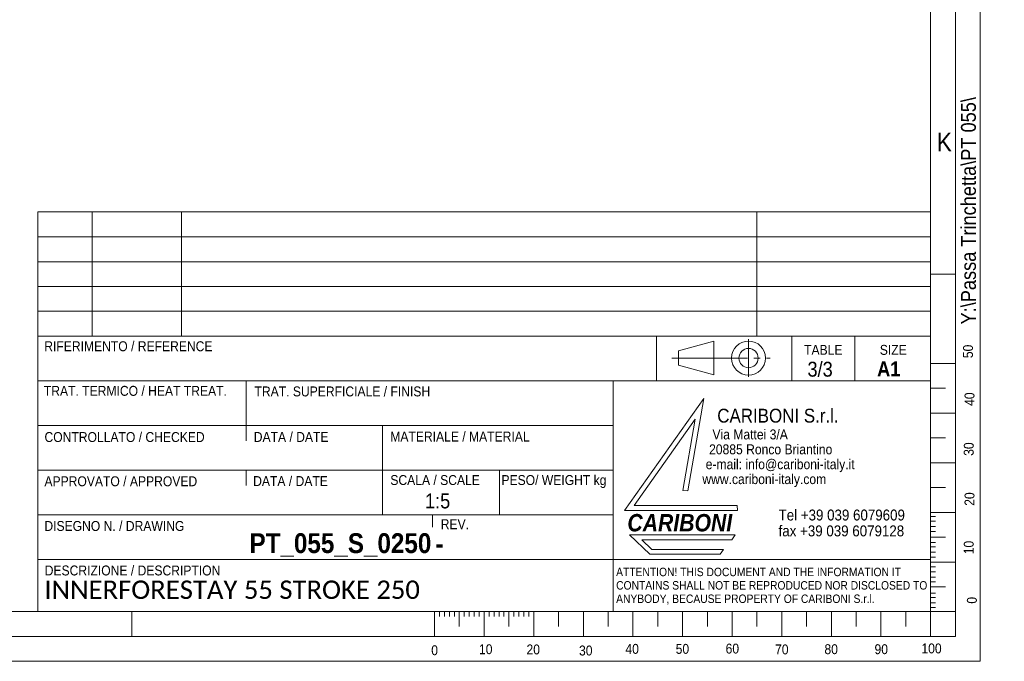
# Model space of a CAD drawing. Header units: millimetres. Extents: x 50 to 4179, y 50 to 2920.
# Tile 6 of 9: x 3187 to 4179, y 50 to 696. Entities that reach past the tile are written whole.
import ezdxf

# ---------------------------------------------------------------- set-up
doc = ezdxf.new("R2010")
doc.units = ezdxf.units.MM
doc.header["$LTSCALE"] = 5
doc.linetypes.add('SLD-Centro', pattern=[19.05, 15.24, -1.27, 1.27, -1.27])
doc.linetypes.add('SLD-Solido', pattern=[0])
doc.styles.add('SLDTEXTSTYLE0', font='GOTHIC.TTF', dxfattribs={"width": 0.913})
doc.styles.add('SLDTEXTSTYLE2', font='GOTHICB.TTF', dxfattribs={"width": 0.913})
doc.styles.add('SLDTEXTSTYLE3', font='GOTHICBI.TTF', dxfattribs={"width": 0.913})
doc.styles.add('SLDTEXTSTYLE4', font='CALIBRI.TTF')

# ---------------------------------------------------------------- blocks, each defined once
blk = doc.blocks.new('SW_NOTE_6')
at = {"color": 0, "linetype": 'Continuous', "lineweight": 0, "char_height": 10, "attachment_point": 1, "style": 'SLDTEXTSTYLE0'}
for s, insert in [('   Via Mattei 3/A', (0, 12.77)), ('  20885 Ronco Briantino', (0, -2.23)), (' e-mail: info@cariboni-italy.it', (0, -17.23)), ('www.cariboni-italy.com', (0, -32.23))]:
    blk.add_mtext(s, dxfattribs=dict(at, insert=insert))
blk = doc.blocks.new('SW_NOTE_7')
at = {"color": 0, "linetype": 'Continuous', "lineweight": 0, "char_height": 11, "attachment_point": 1, "style": 'SLDTEXTSTYLE0'}
for s, insert in [('Tel +39 039 6079609', (0, 14.05)), ('fax +39 039 6079128', (0, -1.95))]:
    blk.add_mtext(s, dxfattribs=dict(at, insert=insert))
blk = doc.blocks.new('SW_NOTE_8')
at = {"color": 0, "linetype": 'Continuous', "lineweight": 0, "char_height": 8.5, "attachment_point": 1, "style": 'SLDTEXTSTYLE0'}
for s, insert in [('ATTENTION! THIS DOCUMENT AND THE INFORMATION IT', (0, 10.86)), ('CONTAINS SHALL NOT BE REPRODUCED NOR DISCLOSED TO', (0, -2.64)), ('ANYBODY, BECAUSE PROPERTY OF CARIBONI S.r.l.', (0, -16.14))]:
    blk.add_mtext(s, dxfattribs=dict(at, insert=insert))

msp = doc.modelspace()

# ---------------------------------------------------------------- linework, layer by layer
at = {"color": 7, "linetype": 'SLD-Solido', "lineweight": 0}
for p, q in [((4155, 50), (4155, 2920)), ((4130, 75), (4130, 2895)), ((3205, 502.536), (3205, 100.036)), ((3205, 502.536), (4105, 502.536)), ((3260, 502.536), (3260, 377.495)), ((3350, 502.536), (3350, 377.495)), ((3930, 502.536), (3930, 377.495)), ((3205.017, 477.495), (4105.017, 477.495)), ((3205.017, 452.495), (4105.017, 452.495)), ((4105, 440), (4130, 440)), ((3205.017, 427.495), (4105.017, 427.495)), ((3205.017, 402.495), (4105.017, 402.495)), ((3828.758, 377.495), (3828.758, 332.536)), ((3965, 377.495), (3965, 332.536)), ((4028.681, 377.495), (4028.681, 332.536)), ((4104.971, 377.471), (4104.971, 99.971)), ((3886.558, 372.35), (3850.794, 362.721)), ((3886.558, 372.35), (3886.558, 338.475)), ((3850.794, 362.721), (3850.794, 348.104)), ((3850.794, 348.104), (3886.558, 338.475)), ((4105, 350), (4130, 350)), ((4105, 332.536), (3205, 332.536)), ((3415, 287.536), (3415, 332.536)), ((3785, 197.536), (3785, 332.536)), ((4105, 325), (4120, 325)), ((3796.396, 201.883), (3876.334, 314.625)), ((3876.334, 314.625), (3860.227, 221.754)), ((4105, 300), (4130, 300)), ((3867.631, 293.706), (3806.07, 206.883)), ((3867.631, 293.706), (3855.175, 221.883)), ((3785, 287.536), (3205, 287.536)), ((3415, 287.536), (3415, 272.042)), ((3552.715, 197.536), (3552.715, 287.536)), ((4105, 275), (4120, 275)), ((4105, 250), (4130, 250)), ((3785, 242.536), (3205, 242.536)), ((3415, 242.536), (3415, 227.136)), ((3670.542, 242.536), (3670.542, 197.536)), ((3855.175, 221.883), (3860.227, 221.754)), ((4105, 225), (4120, 225)), ((3910.227, 201.883), (3796.396, 201.883)), ((3806.07, 206.883), (3910.175, 206.883)), ((3910.175, 206.883), (3910.227, 201.883)), ((4105, 200), (4130, 200)), ((3603.076, 197.536), (3603.076, 185.043)), ((4105, 195.886), (4110, 195.886)), ((4105, 191.083), (4110, 191.083)), ((4105, 185.635), (4110, 185.635)), ((4105, 180.851), (4110, 180.851)), ((3908.098, 177.41), (3801.396, 177.41)), ((3801.396, 177.41), (3822.147, 157.828)), ((3813.898, 172.298), (3824.163, 162.611)), ((3904.632, 172.298), (3813.898, 172.298)), ((3908.098, 177.41), (3904.632, 172.298)), ((4105, 175), (4120, 175)), ((4105, 169.542), (4110, 169.542)), ((3824.163, 162.611), (3896.396, 162.611)), ((3896.396, 162.611), (3892.909, 157.828)), ((4105, 165.303), (4110, 165.303)), ((4105, 159.855), (4110, 159.855)), ((3785, 100.036), (3785, 152.536)), ((3785, 152.536), (4105, 152.536)), ((3822.147, 157.828), (3892.909, 157.828)), ((4105, 154.776), (4110, 154.776)), ((4105, 150), (4130, 150)), ((4105, 144.997), (4110, 144.997)), ((4105, 140.194), (4110, 140.194)), ((4105, 134.746), (4110, 134.746)), ((4105, 129.962), (4110, 129.962)), ((4105, 125), (4120, 125)), ((4105, 118.654), (4110, 118.654)), ((4105, 114.414), (4110, 114.414)), ((3300, 100), (3300, 75)), ((3605, 100), (3605, 75)), ((3610, 100), (3610, 95)), ((3615, 100), (3615, 95)), ((3620, 100), (3620, 95)), ((3625, 100), (3625, 95)), ((3630, 100), (3630, 85)), ((3635, 100), (3635, 95)), ((3640, 100), (3640, 95)), ((3645, 100), (3645, 95)), ((3650, 100), (3650, 95)), ((3655, 100), (3655, 75)), ((3660, 100), (3660, 95)), ((3665, 100), (3665, 95)), ((3670, 100), (3670, 95)), ((3675, 100), (3675, 95)), ((3680, 100), (3680, 85)), ((3685, 100), (3685, 95)), ((3690, 100), (3690, 95)), ((3695, 100), (3695, 95)), ((3700, 100), (3700, 95)), ((3705, 100), (3705, 75)), ((3730, 100), (3730, 85)), ((3755, 100), (3755, 75)), ((3780, 100), (3780, 85)), ((3805, 100), (3805, 75)), ((3830, 100), (3830, 85)), ((3855, 100), (3855, 75)), ((3880, 85), (3880, 100)), ((3905, 100), (3905, 75)), ((3930, 100), (3930, 85)), ((3955, 100), (3955, 75)), ((3980, 100), (3980, 85)), ((4005, 100), (4005, 75)), ((4030, 100), (4030, 85)), ((4055, 100), (4055, 75)), ((4080, 100), (4080, 85)), ((4105, 108.966), (4110, 108.966)), ((4105, 104.183), (4110, 104.183)), ((4105, 100), (4105, 75)), ((4130, 100), (4105, 100)), ((75, 75), (4130, 75)), ((50, 50), (4155, 50))]:
    msp.add_line(p, q, dxfattribs=at)
at = {"color": 7, "linetype": 'SLD-Solido', "lineweight": 15}
for p, q in [((4105, 100), (4105, 2870)), ((3205, 377.495), (4105, 377.495)), ((3205, 197.536), (3785, 197.536)), ((3785, 197.536), (3785, 152.536)), ((3785, 152.536), (3205, 152.536)), ((100, 100), (4105, 100)), ((3205, 100.036), (4105, 100.036))]:
    msp.add_line(p, q, dxfattribs=at)
at = {"color": 7, "linetype": 'SLD-Centro', "lineweight": 0}
for p, q in [((3921.521, 374.356), (3921.521, 336.469)), ((3844.235, 355.413), (3943.326, 355.413))]:
    msp.add_line(p, q, dxfattribs=at)
at = {"color": 7, "linetype": 'SLD-Solido', "lineweight": 0}
for radius in [17.152, 9.686]:
    msp.add_circle((3921.521, 355.413), radius, dxfattribs=at)

# ---------------------------------------------------------------- block references
at = {"color": 7, "linetype": 'Continuous', "lineweight": 0}
for name, p in [('SW_NOTE_6', (3874.965, 270.716)), ('SW_NOTE_7', (3951.813, 188.785)), ('SW_NOTE_8', (3788.061, 133.384))]:
    msp.add_blockref(name, p, dxfattribs=at)

# ---------------------------------------------------------------- texts
at = {"color": 7, "linetype": 'Continuous', "lineweight": 0, "attachment_point": 1, "rotation": 90, "style": 'SLDTEXTSTYLE0'}
for s, insert, char_height in [('Y:\\\\Passa Trinchetta\\\\PT 055\\\\', (4135.659, 389.239), 15), ('50', (4137.742, 355.334), 10), ('40', (4139.244, 307.263), 10), ('30', (4138.493, 256.939), 10), ('20', (4139.244, 206.615), 10), ('10', (4138.493, 157.793), 10), ('0', (4141.637, 108.036), 10)]:
    msp.add_mtext(s, dxfattribs=dict(at, insert=insert, char_height=char_height))
at = {"color": 7, "linetype": 'Continuous', "lineweight": 0}
for s, insert, char_height, attachment_point, style in [('K', (4111.224, 582.323), 18.81, 1, 'SLDTEXTSTYLE0'), ('RIFERIMENTO / REFERENCE', (3211.624, 372.315), 10, 1, 'SLDTEXTSTYLE0'), ('TABLE', (3977.517, 368.684), 10, 1, 'SLDTEXTSTYLE0'), ('SIZE', (4053.819, 368.684), 10, 1, 'SLDTEXTSTYLE0'), ('3/3', (3980.929, 351.699), 15, 1, 'SLDTEXTSTYLE0'), ('A1', (4051.128, 352.041), 15, 1, 'SLDTEXTSTYLE2'), ('TRAT. TERMICO / HEAT TREAT.', (3211.218, 327.381), 10, 1, 'SLDTEXTSTYLE0'), ('TRAT. SUPERFICIALE / FINISH', (3423.543, 326.813), 10, 1, 'SLDTEXTSTYLE0'), ('CARIBONI S.r.l.', (3889.983, 304.372), 13.98305, 1, 'SLDTEXTSTYLE0'), ('CONTROLLATO / CHECKED', (3211.859, 280.867), 10, 1, 'SLDTEXTSTYLE0'), ('DATA / DATE', (3422.812, 280.944), 10, 1, 'SLDTEXTSTYLE0'), ('MATERIALE / MATERIAL', (3560.406, 281.344), 10, 1, 'SLDTEXTSTYLE0'), ('SCALA / SCALE', (3560.462, 237.546), 10, 1, 'SLDTEXTSTYLE0'), ('PESO/ WEIGHT kg', (3672.458, 237.546), 10, 1, 'SLDTEXTSTYLE0'), ('APPROVATO / APPROVED', (3211.796, 236.308), 10, 1, 'SLDTEXTSTYLE0'), ('DATA / DATE', (3422.194, 236.532), 10, 1, 'SLDTEXTSTYLE0'), ('1:5', (3595.371, 219.031), 15, 1, 'SLDTEXTSTYLE0'), ('CARIBONI', (3799.4, 198.32), 17.5, 1, 'SLDTEXTSTYLE3'), ('DISEGNO N. / DRAWING', (3211.761, 191.302), 10, 1, 'SLDTEXTSTYLE0'), ('REV.', (3611.263, 193.044), 10, 1, 'SLDTEXTSTYLE0'), ('PT_055_S_0250', (3601.795, 178.995), 20, 3, 'SLDTEXTSTYLE2'), ('- ', (3606.012, 178.696), 20, 1, 'SLDTEXTSTYLE2'), ('DESCRIZIONE / DESCRIPTION', (3212.076, 146.47), 10, 1, 'SLDTEXTSTYLE0'), ('INNERFORESTAY 55 STROKE 250', (3211.747, 131.353), 18.52083, 1, 'SLDTEXTSTYLE4'), ('0', (3601.679, 66.142), 10, 1, 'SLDTEXTSTYLE0'), ('10', (3649.827, 67.167), 10, 1, 'SLDTEXTSTYLE0'), ('20', (3697.704, 66.93), 10, 1, 'SLDTEXTSTYLE0'), ('30', (3750.649, 65.848), 10, 1, 'SLDTEXTSTYLE0'), ('40', (3797.419, 67.511), 10, 1, 'SLDTEXTSTYLE0'), ('50', (3848.065, 67.511), 10, 1, 'SLDTEXTSTYLE0'), ('60', (3898.405, 67.785), 10, 1, 'SLDTEXTSTYLE0'), ('70', (3948.262, 66.963), 10, 1, 'SLDTEXTSTYLE0'), ('80', (3998.032, 67.177), 10, 1, 'SLDTEXTSTYLE0'), ('90', (4048.492, 67.177), 10, 1, 'SLDTEXTSTYLE0'), ('100', (4095.798, 67.965), 10, 1, 'SLDTEXTSTYLE0')]:
    msp.add_mtext(s, dxfattribs=dict(at, insert=insert, char_height=char_height, attachment_point=attachment_point, style=style))

doc.saveas('drawing.dxf')
